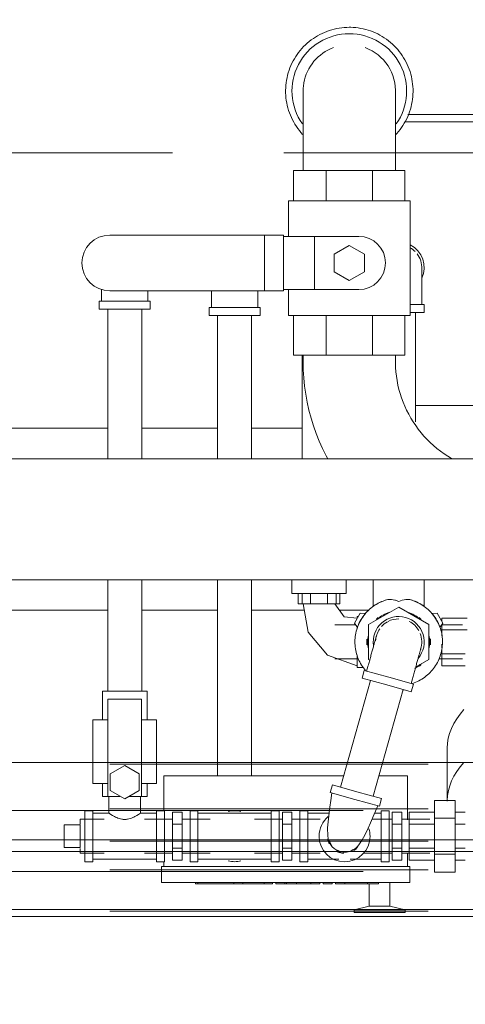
# Model space of a CAD drawing. Header units: centimetres. Extents: x -996 to 7161, y -1849 to 2591.
# Tile 21 of 49: x 1754 to 1782, y -302 to -241. Entities that reach past the tile are written whole.
import ezdxf

# ---------------------------------------------------------------- set-up
doc = ezdxf.new("R2010")
doc.units = ezdxf.units.CM
doc.header["$LTSCALE"] = 0.1
doc.header["$MEASUREMENT"] = 0
doc.linetypes.add('Krawędzie ukryte', pattern=[270, 200, -70])
doc.linetypes.add('Przerywana podwójnie', pattern=[1093.611073, 529.166651, -211.666656, 141.111112, -211.666656])
for name, color, linetype in [('2_instalacje pompownia.ISTN', 7, 'Continuous'), ('2_stropy.K_IR', 7, 'Continuous'), ('3_opisy.K_IR', 7, 'Continuous'), ('3_pompownia.K_IR', 7, 'Continuous'), ('5_opisy.K_IR', 7, 'Continuous')]:
    doc.layers.add(name, color=color, linetype=linetype)
doc.dimstyles.new('GENERATED_STYLE__5', dxfattribs={"dimtxt": 0.18, "dimasz": 18.24, "dimexe": 0.18, "dimexo": 0.0625, "dimgap": 0.09, "dimtad": 0, "dimtih": 1, "dimtoh": 1, "dimdec": 4, "dimzin": 0, "dimdsep": 46, "dimcen": 0.09, "dimadec": 0, "dimazin": 0, "dimtfac": 1, "dimtdec": 4, "dimtmove": 0, "dimatfit": 3, "dimldrblk": 'ARROWHEAD_5', "dimfxl": 1, "dimtolj": 1, "dimtzin": 0, "dimarcsym": 0})

# ---------------------------------------------------------------- blocks, each defined once
blk = doc.blocks.new('Strop_12_1', base_point=(1602.634, -306.858))
at = {"layer": '2_stropy.K_IR', "linetype": 'Continuous', "lineweight": 0, "true_color": 0x00c600}
h = blk.add_hatch(dxfattribs=at)
h.set_pattern_fill('Podwójny_szraf_1_4_0001', color=92, style=0, pattern_type=2)
h.set_pattern_definition([(45, (0, 0), (-45.962, 45.962), []), (45, (-9.19, 9.19), (-45.962, 45.962), [])])
h.paths.add_polyline_path([(1602.634, -306.858), (1832.634, -306.858), (1832.634, -221.858), (1602.634, -221.858)])
h.paths.add_polyline_path([(1612.634, -231.858), (1822.634, -231.858), (1822.634, -296.858), (1612.634, -296.858)], flags=0)
at = {"layer": '2_stropy.K_IR', "color": 7, "linetype": 'Continuous', "lineweight": 9, "flags": 128}
blk.add_lwpolyline([(1612.634, -231.858), (1822.634, -231.858), (1822.634, -296.858), (1612.634, -296.858)], close=True, dxfattribs=at)
blk = doc.blocks.new('Rura 22[12]_1', base_point=(2103.697, -301.923))
at = {"layer": '2_instalacje pompownia.ISTN', "color": 252, "linetype": 'Przerywana podwójnie', "lineweight": 15}
blk.add_line((1293.697, -296.423), (2103.697, -296.423), dxfattribs=at)
at = {"layer": '2_instalacje pompownia.ISTN', "color": 252, "linetype": 'Krawędzie ukryte', "lineweight": 15}
blk.add_line((2103.697, -296.523), (1293.697, -296.523), dxfattribs=at)
blk = doc.blocks.new('Rura 22[16]_1', base_point=(2103.697, -293.044))
at = {"layer": '2_instalacje pompownia.ISTN', "color": 252, "linetype": 'Przerywana podwójnie', "lineweight": 15}
for p, q in [((1293.697, -292.044), (2103.697, -292.044)), ((2103.697, -294.044), (1293.697, -294.044))]:
    blk.add_line(p, q, dxfattribs=at)
at = {"layer": '2_instalacje pompownia.ISTN', "color": 252, "linetype": 'Krawędzie ukryte', "lineweight": 15}
for p, q in [((2103.697, -292.144), (1293.697, -292.144)), ((2103.697, -293.944), (1293.697, -293.944))]:
    blk.add_line(p, q, dxfattribs=at)
blk = doc.blocks.new('Rura 22[17]_1', base_point=(2103.697, -288.704))
at = {"layer": '2_instalacje pompownia.ISTN', "color": 252, "linetype": 'Przerywana podwójnie', "lineweight": 15}
for p, q in [((1293.697, -287.204), (2103.697, -287.204)), ((2103.697, -290.204), (1293.697, -290.204))]:
    blk.add_line(p, q, dxfattribs=at)
at = {"layer": '2_instalacje pompownia.ISTN', "color": 252, "linetype": 'Krawędzie ukryte', "lineweight": 15}
for p, q in [((2103.697, -287.304), (1293.697, -287.304)), ((2103.697, -290.104), (1293.697, -290.104))]:
    blk.add_line(p, q, dxfattribs=at)
blk = doc.blocks.new('ARROWHEAD_5')
at = {"linetype": 'Continuous', "lineweight": 0}
blk.add_hatch(color=0, dxfattribs=at).paths.add_polyline_path([(-1, 0.2679), (0, 0), (-1, -0.2679)])
at = {"color": 0, "linetype": 'Continuous', "lineweight": 0}
blk.add_line((0, 0), (-1, 0), dxfattribs=at)

msp = doc.modelspace()

# ---------------------------------------------------------------- linework, layer by layer
at = {"layer": '3_opisy.K_IR', "color": 252, "linetype": 'Krawędzie ukryte', "lineweight": 15}
msp.add_lwpolyline([(3518.634, -248.912), (858.634, -248.912)], dxfattribs=at)
at = {"layer": '3_pompownia.K_IR', "color": 7, "linetype": 'Continuous', "lineweight": 0}
for p, q in [((1787.403, -246.498), (1778.405, -246.498)), ((1778.258, -246.968), (1787.277, -246.968)), ((1771.838, -248.425), (1771.838, -250.025)), ((1777.638, -250.025), (1777.638, -248.425)), ((1771.243, -250.025), (1773.291, -250.025)), ((1771.243, -251.925), (1771.243, -250.025)), ((1773.291, -250.025), (1776.186, -250.025)), ((1773.291, -250.025), (1773.291, -251.925)), ((1776.186, -250.025), (1778.233, -250.025)), ((1776.186, -250.025), (1776.186, -251.925)), ((1778.233, -250.025), (1778.233, -251.925)), ((1770.928, -251.925), (1770.928, -254.155)), ((1771.213, -251.925), (1770.928, -251.925)), ((1773.278, -251.925), (1771.224, -251.925)), ((1776.184, -251.925), (1773.293, -251.925)), ((1778.548, -251.925), (1776.199, -251.925)), ((1778.548, -259.125), (1778.548, -251.925)), ((1759.698, -254.075), (1769.403, -254.075)), ((1769.403, -254.075), (1770.612, -254.075)), ((1769.403, -254.075), (1769.403, -257.575)), ((1770.612, -254.075), (1770.612, -257.575)), ((1770.612, -254.155), (1772.558, -254.155)), ((1775.337, -254.155), (1772.558, -254.155)), ((1772.558, -254.155), (1772.558, -257.495)), ((1774.738, -254.728), (1773.788, -255.276)), ((1775.688, -255.276), (1774.738, -254.728)), ((1773.788, -255.276), (1773.788, -256.373)), ((1775.688, -256.373), (1775.688, -255.276)), ((1773.788, -256.373), (1774.738, -256.922)), ((1774.738, -256.922), (1775.688, -256.373)), ((1769.403, -257.575), (1759.698, -257.575)), ((1770.612, -257.575), (1769.403, -257.575)), ((1772.558, -257.495), (1770.612, -257.495)), ((1770.928, -257.495), (1770.928, -259.125)), ((1772.558, -257.495), (1775.337, -257.495)), ((1759.038, -258.225), (1759.038, -258.725)), ((1760.638, -258.225), (1759.038, -258.225)), ((1759.188, -257.925), (1759.188, -258.225)), ((1762.238, -258.225), (1760.638, -258.225)), ((1762.088, -258.225), (1762.088, -257.925)), ((1762.238, -258.725), (1762.238, -258.225)), ((1766.088, -258.325), (1766.088, -258.625)), ((1768.988, -258.625), (1768.988, -258.325)), ((1779.438, -258.425), (1778.552, -258.425)), ((1779.288, -258.425), (1779.288, -258.125)), ((1779.438, -258.925), (1779.438, -258.425)), ((1759.038, -258.725), (1760.638, -258.725)), ((1759.573, -258.725), (1759.573, -268.124)), ((1760.638, -258.725), (1762.238, -258.725)), ((1761.703, -268.124), (1761.703, -258.725)), ((1765.938, -258.625), (1765.938, -259.125)), ((1767.538, -258.625), (1765.938, -258.625)), ((1769.138, -258.625), (1767.538, -258.625)), ((1769.138, -259.125), (1769.138, -258.625)), ((1778.549, -258.925), (1779.438, -258.925)), ((1778.903, -265.799), (1778.903, -258.925)), ((1765.938, -259.125), (1767.538, -259.125)), ((1766.473, -259.125), (1766.473, -268.124)), ((1767.538, -259.125), (1769.138, -259.125)), ((1768.603, -268.124), (1768.603, -259.125)), ((1770.928, -259.125), (1771.213, -259.125)), ((1771.224, -259.125), (1773.278, -259.125)), ((1771.243, -261.625), (1771.243, -259.125)), ((1773.291, -259.125), (1773.291, -261.625)), ((1773.293, -259.125), (1776.184, -259.125)), ((1776.186, -259.125), (1776.186, -261.625)), ((1776.199, -259.125), (1778.548, -259.125)), ((1778.233, -259.125), (1778.233, -261.625)), ((1773.291, -261.625), (1771.243, -261.625)), ((1771.773, -261.625), (1771.773, -268.124)), ((1771.838, -261.625), (1771.838, -262.025)), ((1776.186, -261.625), (1773.291, -261.625)), ((1778.233, -261.625), (1776.186, -261.625)), ((1777.638, -262.025), (1777.638, -261.625)), ((1782.528, -264.774), (1778.903, -264.774)), ((1759.585, -266.209), (1740.707, -266.209)), ((1766.473, -266.209), (1761.692, -266.209)), ((1771.773, -266.209), (1768.595, -266.209)), ((1846.858, -268.124), (1737.303, -268.124)), ((1737.303, -275.734), (1846.858, -275.734)), ((1759.573, -275.734), (1759.573, -282.725)), ((1761.703, -282.725), (1761.703, -275.734)), ((1766.473, -275.734), (1766.473, -288.025)), ((1768.603, -288.025), (1768.603, -275.734)), ((1771.132, -275.734), (1771.132, -276.59)), ((1774.545, -276.59), (1774.545, -275.734)), ((1776.238, -275.734), (1776.238, -277.387)), ((1779.438, -277.387), (1779.438, -275.734)), ((1771.132, -276.59), (1774.545, -276.59)), ((1771.529, -277.225), (1771.529, -276.59)), ((1771.768, -276.59), (1771.768, -277.225)), ((1772.297, -277.225), (1772.297, -276.59)), ((1773.376, -276.59), (1773.376, -277.225)), ((1773.908, -277.225), (1773.908, -276.59)), ((1774.148, -277.225), (1774.148, -276.59)), ((1772.297, -277.225), (1771.529, -277.225)), ((1773.376, -277.225), (1772.297, -277.225)), ((1774.148, -277.225), (1773.376, -277.225)), ((1777.838, -277.431), (1775.938, -278.528)), ((1779.738, -278.528), (1777.838, -277.431)), ((1740.707, -277.639), (1759.573, -277.639)), ((1761.703, -277.639), (1766.473, -277.639)), ((1768.603, -277.639), (1771.911, -277.639)), ((1774.137, -277.639), (1775.977, -277.639)), ((1775.42, -277.813), (1775.06, -278.437)), ((1775.271, -278.025), (1775.238, -278.025)), ((1775.238, -278.025), (1775.238, -278.079)), ((1775.75, -277.842), (1775.42, -277.813)), ((1780.256, -277.813), (1779.926, -277.842)), ((1780.616, -278.437), (1780.256, -277.813)), ((1780.538, -278.301), (1780.538, -278.124)), ((1780.538, -278.124), (1782.138, -278.124)), ((1775.142, -278.555), (1773.838, -278.555)), ((1775.06, -278.437), (1775.25, -278.708)), ((1775.238, -278.687), (1775.238, -278.798)), ((1775.271, -278.72), (1775.25, -278.708)), ((1775.938, -278.528), (1775.938, -280.722)), ((1779.738, -280.722), (1779.738, -278.528)), ((1780.426, -278.708), (1780.616, -278.437)), ((1781.838, -278.555), (1780.534, -278.555)), ((1780.538, -278.874), (1780.538, -278.548)), ((1780.538, -279.248), (1780.538, -278.874)), ((1780.538, -278.874), (1782.138, -278.874)), ((1780.538, -279.997), (1780.538, -279.754)), ((1780.538, -280.375), (1780.538, -280.058)), ((1773.838, -280.695), (1775.271, -280.695)), ((1775.238, -280.425), (1775.238, -281.225)), ((1775.938, -280.722), (1776.036, -280.778)), ((1778.885, -281.215), (1779.738, -280.722)), ((1780.357, -280.695), (1781.838, -280.695)), ((1780.538, -281.126), (1780.538, -280.375)), ((1780.538, -280.375), (1782.02, -280.375)), ((1775.238, -281.225), (1775.627, -281.225)), ((1775.905, -281.162), (1775.824, -281.451)), ((1782.02, -281.126), (1780.538, -281.126)), ((1775.68, -281.411), (1775.545, -281.893)), ((1775.545, -281.893), (1777.087, -282.322)), ((1777.221, -281.84), (1775.68, -281.411)), ((1778.762, -282.27), (1777.221, -281.84)), ((1778.618, -282.23), (1778.698, -281.941)), ((1776.061, -282.036), (1774.191, -288.745)), ((1777.087, -282.322), (1778.628, -282.752)), ((1778.628, -282.752), (1778.762, -282.27)), ((1759.238, -282.725), (1762.038, -282.725)), ((1759.238, -282.725), (1759.238, -284.525)), ((1762.038, -284.525), (1762.038, -282.725)), ((1776.243, -289.317), (1778.113, -282.608)), ((1778.108, -282.625), (1778.177, -282.625)), ((1759.588, -289.325), (1759.588, -283.225)), ((1759.588, -283.225), (1761.688, -283.225)), ((1761.688, -283.225), (1761.688, -289.325)), ((1758.638, -284.525), (1759.588, -284.525)), ((1758.638, -284.525), (1758.638, -288.525)), ((1761.688, -284.525), (1762.638, -284.525)), ((1762.638, -284.525), (1762.638, -288.525)), ((1780.888, -286.301), (1780.888, -289.618)), ((1760.638, -287.375), (1759.729, -287.9)), ((1761.548, -287.9), (1760.638, -287.375)), ((1759.729, -287.9), (1759.729, -288.95)), ((1761.548, -288.95), (1761.548, -287.9)), ((1763.088, -290.225), (1763.088, -288.025)), ((1774.392, -288.025), (1763.088, -288.025)), ((1778.388, -288.025), (1776.603, -288.025)), ((1778.388, -288.025), (1778.388, -290.788)), ((1759.588, -288.525), (1758.638, -288.525)), ((1759.238, -288.525), (1759.238, -289.325)), ((1762.638, -288.525), (1761.688, -288.525)), ((1762.038, -289.325), (1762.038, -288.525)), ((1773.676, -288.602), (1773.541, -289.083)), ((1775.217, -289.031), (1773.676, -288.602)), ((1759.588, -289.325), (1759.238, -289.325)), ((1759.588, -289.325), (1760.334, -289.325)), ((1759.638, -289.325), (1759.638, -290.375)), ((1759.729, -288.95), (1760.638, -289.475)), ((1760.638, -289.475), (1761.548, -288.95)), ((1760.898, -289.325), (1761.688, -289.325)), ((1761.638, -290.375), (1761.638, -289.325)), ((1762.038, -289.325), (1761.688, -289.325)), ((1773.541, -289.083), (1775.083, -289.513)), ((1776.758, -289.461), (1775.217, -289.031)), ((1775.083, -289.513), (1776.624, -289.942)), ((1776.624, -289.942), (1776.758, -289.461)), ((1780.088, -290.699), (1780.088, -289.573)), ((1780.088, -289.573), (1781.388, -289.573)), ((1781.388, -289.573), (1781.388, -290.699)), ((1758.638, -290.225), (1758.138, -290.225)), ((1758.138, -293.425), (1758.138, -290.225)), ((1758.638, -293.425), (1758.638, -290.225)), ((1759.638, -290.375), (1758.638, -290.375)), ((1762.638, -290.375), (1761.638, -290.375)), ((1763.138, -290.225), (1762.638, -290.225)), ((1762.638, -293.425), (1762.638, -290.225)), ((1763.138, -293.425), (1763.138, -290.225)), ((1763.638, -291.074), (1763.638, -290.324)), ((1764.238, -290.324), (1763.638, -290.324)), ((1764.238, -290.324), (1764.238, -291.074)), ((1765.238, -290.225), (1764.738, -290.225)), ((1764.738, -290.225), (1764.738, -291.825)), ((1765.238, -290.225), (1765.238, -291.825)), ((1769.838, -290.375), (1765.238, -290.375)), ((1770.338, -290.225), (1769.838, -290.225)), ((1769.838, -290.225), (1769.838, -291.825)), ((1770.338, -290.225), (1770.338, -291.825)), ((1770.538, -291.074), (1770.538, -290.324)), ((1771.138, -290.324), (1770.538, -290.324)), ((1771.138, -290.324), (1771.138, -291.074)), ((1772.138, -290.225), (1771.638, -290.225)), ((1771.638, -290.225), (1771.638, -291.825)), ((1772.138, -290.225), (1772.138, -291.825)), ((1773.474, -290.375), (1772.138, -290.375)), ((1776.738, -290.375), (1776.331, -290.375)), ((1777.238, -290.225), (1776.738, -290.225)), ((1776.738, -290.225), (1776.738, -291.825)), ((1777.238, -290.225), (1777.238, -291.825)), ((1777.438, -291.074), (1777.438, -290.324)), ((1778.038, -290.324), (1777.438, -290.324)), ((1778.038, -290.324), (1778.038, -291.074)), ((1778.488, -291.074), (1778.488, -290.324)), ((1778.488, -290.324), (1780.088, -290.324)), ((1781.388, -290.324), (1782.02, -290.324)), ((1756.838, -292.532), (1756.838, -291.118)), ((1756.838, -291.118), (1757.838, -291.118)), ((1759.338, -290.76), (1757.838, -290.76)), ((1757.838, -290.76), (1757.838, -291.059)), ((1757.838, -291.118), (1757.838, -291.205)), ((1757.838, -291.136), (1757.838, -291.825)), ((1763.638, -290.76), (1761.875, -290.76)), ((1763.638, -292.576), (1763.638, -291.074)), ((1763.638, -291.074), (1764.238, -291.074)), ((1766.002, -290.76), (1764.238, -290.76)), ((1764.238, -291.074), (1764.238, -292.576)), ((1770.538, -290.76), (1768.775, -290.76)), ((1770.538, -292.576), (1770.538, -291.074)), ((1770.538, -291.074), (1771.138, -291.074)), ((1772.902, -290.76), (1771.138, -290.76)), ((1771.138, -291.074), (1771.138, -292.576)), ((1777.438, -290.76), (1776.162, -290.76)), ((1777.438, -292.576), (1777.438, -291.074)), ((1777.438, -291.074), (1778.038, -291.074)), ((1779.802, -290.76), (1778.038, -290.76)), ((1778.038, -291.074), (1778.038, -292.576)), ((1778.488, -292.575), (1778.488, -291.074)), ((1778.488, -291.074), (1780.088, -291.074)), ((1780.088, -292.951), (1780.088, -290.699)), ((1780.088, -290.699), (1781.388, -290.699)), ((1781.388, -290.699), (1781.388, -292.951)), ((1781.388, -291.074), (1782.02, -291.074)), ((1757.838, -291.825), (1757.838, -292.504)), ((1764.738, -291.825), (1764.738, -293.425)), ((1765.238, -291.825), (1765.238, -293.425)), ((1769.838, -291.825), (1769.838, -293.425)), ((1770.338, -291.825), (1770.338, -293.425)), ((1771.638, -291.825), (1771.638, -293.425)), ((1772.138, -291.825), (1772.138, -293.425)), ((1776.738, -291.825), (1776.738, -293.425)), ((1777.238, -291.825), (1777.238, -293.425)), ((1757.838, -292.434), (1757.838, -292.532)), ((2038.109, -292.789), (1521.102, -292.789)), ((1757.838, -292.532), (1756.838, -292.532)), ((1757.838, -292.591), (1757.838, -292.89)), ((1757.838, -292.89), (1759.338, -292.89)), ((1761.875, -292.89), (1763.638, -292.89)), ((1763.638, -293.326), (1763.638, -292.576)), ((1763.638, -292.576), (1764.238, -292.576)), ((1764.238, -292.576), (1764.238, -293.326)), ((1764.238, -292.89), (1766.002, -292.89)), ((1768.775, -292.89), (1770.538, -292.89)), ((1770.538, -293.326), (1770.538, -292.576)), ((1770.538, -292.576), (1771.138, -292.576)), ((1771.138, -292.576), (1771.138, -293.326)), ((1771.138, -292.89), (1772.902, -292.89)), ((1775.675, -292.89), (1777.438, -292.89)), ((1777.438, -293.326), (1777.438, -292.576)), ((1777.438, -292.576), (1778.038, -292.576)), ((1778.038, -292.576), (1778.038, -293.326)), ((1778.038, -292.89), (1779.802, -292.89)), ((1778.388, -292.862), (1778.388, -293.725)), ((1778.488, -293.326), (1778.488, -292.575)), ((1778.488, -292.575), (1780.088, -292.575)), ((1780.088, -294.077), (1780.088, -292.951)), ((1780.088, -292.951), (1781.388, -292.951)), ((1781.388, -292.575), (1782.02, -292.575)), ((1781.388, -292.951), (1781.388, -294.077)), ((1758.138, -293.425), (1758.638, -293.425)), ((1758.638, -293.275), (1762.638, -293.275)), ((1762.638, -293.425), (1763.138, -293.425)), ((1763.088, -293.725), (1763.088, -293.425)), ((1763.638, -293.326), (1764.238, -293.326)), ((1764.738, -293.425), (1765.238, -293.425)), ((1765.238, -293.275), (1769.838, -293.275)), ((1769.838, -293.425), (1770.338, -293.425)), ((1770.538, -293.326), (1771.138, -293.326)), ((1771.638, -293.425), (1772.138, -293.425)), ((1772.138, -293.275), (1774.076, -293.275)), ((1774.801, -293.275), (1776.738, -293.275)), ((1776.738, -293.425), (1777.238, -293.425)), ((1777.438, -293.326), (1778.038, -293.326)), ((1780.088, -293.326), (1778.488, -293.326)), ((1782.02, -293.326), (1781.388, -293.326)), ((1762.938, -294.725), (1762.938, -293.725)), ((1778.538, -293.725), (1762.938, -293.725)), ((1778.538, -293.725), (1778.538, -294.725)), ((1781.388, -294.077), (1780.088, -294.077)), ((1762.938, -294.725), (1778.538, -294.725)), ((1765.081, -294.725), (1765.081, -294.825)), ((1765.223, -294.825), (1765.081, -294.825)), ((1765.223, -294.725), (1765.223, -294.825)), ((1767.493, -294.725), (1767.493, -294.825)), ((1768.047, -294.825), (1767.493, -294.825)), ((1768.047, -294.725), (1768.047, -294.825)), ((1769.393, -294.825), (1768.047, -294.825)), ((1769.393, -294.725), (1769.393, -294.825)), ((1769.906, -294.825), (1769.393, -294.825)), ((1769.906, -294.725), (1769.906, -294.825)), ((1770.119, -294.725), (1770.119, -294.825)), ((1770.687, -294.825), (1770.119, -294.825)), ((1770.687, -294.825), (1770.687, -294.725)), ((1770.788, -294.825), (1770.687, -294.825)), ((1770.788, -294.725), (1770.788, -294.825)), ((1771.427, -294.825), (1770.788, -294.825)), ((1771.427, -294.725), (1771.427, -294.825)), ((1772.319, -294.825), (1771.427, -294.825)), ((1772.319, -294.725), (1772.319, -294.825)), ((1772.887, -294.825), (1772.319, -294.825)), ((1772.887, -294.725), (1772.887, -294.825)), ((1773.1, -294.725), (1773.1, -294.825)), ((1773.667, -294.825), (1773.1, -294.825)), ((1773.667, -294.725), (1773.667, -294.825)), ((1773.88, -294.725), (1773.88, -294.825)), ((1774.448, -294.825), (1773.88, -294.825)), ((1774.448, -294.725), (1774.448, -294.825)), ((1775.886, -294.825), (1774.448, -294.825)), ((1775.886, -294.725), (1775.886, -294.825)), ((1776.577, -294.825), (1775.886, -294.825)), ((1775.988, -294.825), (1775.988, -296.21)), ((1776.577, -294.725), (1776.577, -294.825)), ((1777.288, -296.21), (1777.288, -294.725)), ((1775.988, -296.21), (1775.038, -296.447)), ((1775.038, -296.447), (1775.038, -296.625)), ((1776.638, -296.447), (1775.038, -296.447)), ((1776.638, -296.625), (1775.038, -296.625)), ((1775.988, -296.21), (1776.638, -296.21)), ((1776.638, -296.21), (1777.288, -296.21)), ((1778.238, -296.447), (1776.638, -296.447)), ((1778.238, -296.625), (1776.638, -296.625)), ((1778.238, -296.447), (1777.288, -296.21)), ((1778.238, -296.625), (1778.238, -296.447))]:
    msp.add_line(p, q, dxfattribs=at)
at = {"layer": '3_pompownia.K_IR', "color": 7, "linetype": 'Continuous', "lineweight": 0, "flags": 128}
for points in [[(1774.738, -241.025), (1774.578, -241.028), (1774.419, -241.038), (1774.26, -241.054), (1774.101, -241.076), (1773.944, -241.105), (1773.788, -241.14), (1773.633, -241.181), (1773.48, -241.228), (1773.329, -241.281), (1773.181, -241.341), (1773.035, -241.406), (1772.891, -241.477), (1772.751, -241.554), (1772.614, -241.636), (1772.48, -241.724), (1772.35, -241.816), (1772.223, -241.915), (1772.101, -242.018), (1771.983, -242.126), (1771.869, -242.238), (1771.76, -242.355), (1771.655, -242.476), (1771.556, -242.602), (1771.462, -242.731), (1771.373, -242.864), (1771.289, -243), (1771.211, -243.14), (1771.138, -243.282), (1771.071, -243.428), (1771.01, -243.575), (1770.955, -243.726), (1770.906, -243.878), (1770.864, -244.032), (1770.827, -244.188), (1770.797, -244.345), (1770.773, -244.503), (1770.755, -244.662), (1770.744, -244.822), (1770.739, -244.982), (1770.74, -245.142), (1770.748, -245.301), (1770.762, -245.461), (1770.783, -245.619), (1770.81, -245.777), (1770.843, -245.934), (1770.882, -246.089), (1770.928, -246.242), (1770.98, -246.393), (1771.038, -246.543), (1771.101, -246.689), (1771.171, -246.834), (1771.246, -246.975), (1771.327, -247.113), (1771.413, -247.248), (1771.504, -247.379), (1771.601, -247.506), (1771.703, -247.63), (1771.809, -247.749)], [(1777.637, -247.78), (1777.717, -247.695), (1777.821, -247.573), (1777.921, -247.448), (1778.015, -247.319), (1778.104, -247.186), (1778.188, -247.05), (1778.266, -246.91), (1778.339, -246.768), (1778.406, -246.622), (1778.467, -246.474), (1778.522, -246.324), (1778.57, -246.172), (1778.613, -246.018), (1778.65, -245.862), (1778.68, -245.705), (1778.704, -245.547), (1778.722, -245.388), (1778.733, -245.228), (1778.738, -245.068), (1778.737, -244.908), (1778.729, -244.748), (1778.715, -244.589), (1778.694, -244.43), (1778.667, -244.273), (1778.634, -244.116), (1778.594, -243.961), (1778.549, -243.808), (1778.497, -243.656), (1778.439, -243.507), (1778.376, -243.36), (1778.306, -243.216), (1778.231, -243.075), (1778.15, -242.937), (1778.064, -242.802), (1777.972, -242.671), (1777.876, -242.543), (1777.774, -242.42), (1777.667, -242.301), (1777.556, -242.186), (1777.44, -242.075), (1777.32, -241.97), (1777.196, -241.869), (1777.068, -241.773), (1776.936, -241.683), (1776.8, -241.597), (1776.662, -241.518), (1776.52, -241.443), (1776.375, -241.375), (1776.228, -241.313), (1776.078, -241.256), (1775.927, -241.205), (1775.773, -241.161), (1775.618, -241.123), (1775.461, -241.091), (1775.303, -241.065), (1775.144, -241.045), (1774.985, -241.032), (1774.825, -241.026), (1774.738, -241.025)], [(1771.838, -245.025), (1771.838, -245.028), (1771.838, -245.036), (1771.838, -245.049), (1771.838, -245.068), (1771.838, -245.093), (1771.838, -245.122), (1771.838, -245.157), (1771.838, -245.197), (1771.838, -245.243), (1771.838, -245.293), (1771.838, -245.349), (1771.838, -245.409), (1771.838, -245.474), (1771.838, -245.544), (1771.838, -245.619), (1771.838, -245.698), (1771.838, -245.781), (1771.838, -245.869), (1771.838, -245.96), (1771.838, -246.056), (1771.838, -246.155), (1771.838, -246.259), (1771.838, -246.365), (1771.838, -246.475), (1771.838, -246.588), (1771.838, -246.704), (1771.838, -246.822), (1771.838, -246.944), (1771.838, -247.067), (1771.838, -247.193), (1771.838, -247.321), (1771.838, -247.45), (1771.838, -247.581), (1771.838, -247.713), (1771.838, -247.847), (1771.838, -247.981), (1771.838, -248.117), (1771.838, -248.252), (1771.838, -248.388), (1771.838, -248.425)], [(1777.638, -248.425), (1777.638, -248.289), (1777.638, -248.153), (1777.638, -248.018), (1777.638, -247.883), (1777.638, -247.749), (1777.638, -247.617), (1777.638, -247.485), (1777.638, -247.355), (1777.638, -247.227), (1777.638, -247.101), (1777.638, -246.977), (1777.638, -246.855), (1777.638, -246.735), (1777.638, -246.619), (1777.638, -246.505), (1777.638, -246.394), (1777.638, -246.287), (1777.638, -246.183), (1777.638, -246.083), (1777.638, -245.986), (1777.638, -245.893), (1777.638, -245.804), (1777.638, -245.72), (1777.638, -245.64), (1777.638, -245.564), (1777.638, -245.493), (1777.638, -245.426), (1777.638, -245.365), (1777.638, -245.308), (1777.638, -245.256), (1777.638, -245.209), (1777.638, -245.168), (1777.638, -245.131), (1777.638, -245.1), (1777.638, -245.074), (1777.638, -245.054), (1777.638, -245.039), (1777.638, -245.029), (1777.638, -245.025)], [(1779.288, -258.125), (1779.288, -258.045), (1779.288, -257.965), (1779.288, -257.885), (1779.288, -257.806), (1779.288, -257.728), (1779.288, -257.649), (1779.288, -257.572), (1779.288, -257.496), (1779.288, -257.42), (1779.288, -257.346), (1779.288, -257.273), (1779.288, -257.201), (1779.288, -257.131), (1779.288, -257.062), (1779.288, -256.996), (1779.288, -256.93), (1779.288, -256.867), (1779.288, -256.806), (1779.288, -256.747), (1779.288, -256.69), (1779.288, -256.636), (1779.288, -256.583), (1779.288, -256.534), (1779.288, -256.486), (1779.288, -256.442), (1779.288, -256.4), (1779.288, -256.361), (1779.288, -256.325), (1779.288, -256.291), (1779.288, -256.261), (1779.288, -256.233), (1779.288, -256.209), (1779.288, -256.187), (1779.288, -256.169), (1779.288, -256.154), (1779.288, -256.142), (1779.288, -256.133), (1779.288, -256.127), (1779.288, -256.125)], [(1759.188, -257.506), (1759.188, -257.585), (1759.188, -257.664), (1759.188, -257.744), (1759.188, -257.823), (1759.188, -257.903), (1759.188, -257.925)], [(1762.088, -257.925), (1762.088, -257.845), (1762.088, -257.765), (1762.088, -257.685), (1762.088, -257.606)], [(1766.088, -257.6), (1766.088, -257.675), (1766.088, -257.751), (1766.088, -257.829), (1766.088, -257.906), (1766.088, -257.985), (1766.088, -258.064), (1766.088, -258.144), (1766.088, -258.223), (1766.088, -258.303), (1766.088, -258.325)], [(1768.988, -258.325), (1768.988, -258.245), (1768.988, -258.165), (1768.988, -258.085), (1768.988, -258.006), (1768.988, -257.928), (1768.988, -257.849), (1768.988, -257.772), (1768.988, -257.696), (1768.988, -257.62)], [(1771.838, -262.025), (1771.849, -262.537), (1771.879, -263.048), (1771.93, -263.557), (1772.002, -264.064), (1772.094, -264.568), (1772.205, -265.067), (1772.337, -265.562), (1772.488, -266.051), (1772.659, -266.534), (1772.849, -267.009), (1773.058, -267.477), (1773.285, -267.936), (1773.388, -268.124)], [(1781.16, -268.1), (1780.92, -267.956), (1780.686, -267.802), (1780.458, -267.64), (1780.237, -267.468), (1780.023, -267.288), (1779.816, -267.099), (1779.617, -266.902), (1779.426, -266.697), (1779.243, -266.485), (1779.069, -266.266), (1778.904, -266.04), (1778.748, -265.807), (1778.602, -265.568), (1778.465, -265.324), (1778.338, -265.075), (1778.221, -264.82), (1778.114, -264.561), (1778.018, -264.298), (1777.932, -264.032), (1777.857, -263.762), (1777.793, -263.49), (1777.74, -263.215), (1777.698, -262.938), (1777.667, -262.66), (1777.647, -262.38), (1777.639, -262.1), (1777.638, -262.025)], [(1777.064, -276.986), (1776.959, -277.019), (1776.855, -277.057), (1776.753, -277.098), (1776.653, -277.143), (1776.555, -277.193), (1776.459, -277.246), (1776.365, -277.303), (1776.273, -277.364), (1776.184, -277.428), (1776.097, -277.496), (1776.014, -277.567), (1775.933, -277.642), (1775.855, -277.72), (1775.78, -277.801), (1775.709, -277.884), (1775.641, -277.971), (1775.577, -278.06), (1775.516, -278.152), (1775.459, -278.246), (1775.406, -278.342), (1775.357, -278.44), (1775.311, -278.541), (1775.27, -278.643), (1775.233, -278.746), (1775.2, -278.851), (1775.171, -278.957), (1775.146, -279.064), (1775.126, -279.172), (1775.11, -279.281), (1775.098, -279.391), (1775.091, -279.5), (1775.088, -279.61), (1775.09, -279.72), (1775.096, -279.83), (1775.106, -279.94), (1775.121, -280.049), (1775.14, -280.157), (1775.164, -280.264), (1775.192, -280.371), (1775.223, -280.476), (1775.26, -280.58), (1775.3, -280.682), (1775.344, -280.783), (1775.393, -280.882), (1775.445, -280.979), (1775.501, -281.073), (1775.561, -281.166), (1775.624, -281.256), (1775.691, -281.343), (1775.761, -281.427)], [(1777.064, -276.986), (1776.698, -277.123), (1776.549, -277.196), (1776.426, -277.265), (1776.376, -277.296), (1776.332, -277.324), (1776.269, -277.367), (1776.251, -277.379), (1776.241, -277.386), (1776.247, -277.382)], [(1776.993, -277.008), (1777.159, -276.96)], [(1777.838, -277.075), (1777.67, -277.021), (1777.628, -277.01), (1777.586, -277), (1777.5, -276.982), (1777.387, -276.965), (1777.276, -276.959), (1777.167, -276.965), (1777.064, -276.986)], [(1778.613, -276.986), (1778.536, -276.969), (1778.496, -276.964), (1778.456, -276.96), (1778.415, -276.959), (1778.373, -276.96), (1778.289, -276.965), (1778.176, -276.982), (1778.063, -277.006), (1777.95, -277.038), (1777.838, -277.075)], [(1778.518, -276.96), (1778.68, -277.007)], [(1778.703, -282.235), (1778.807, -282.199), (1778.909, -282.158), (1779.01, -282.113), (1779.108, -282.064), (1779.205, -282.011), (1779.299, -281.955), (1779.391, -281.895), (1779.481, -281.831), (1779.568, -281.763), (1779.652, -281.692), (1779.733, -281.618), (1779.811, -281.541), (1779.886, -281.46), (1779.958, -281.377), (1780.026, -281.291), (1780.091, -281.202), (1780.152, -281.111), (1780.21, -281.017), (1780.264, -280.921), (1780.314, -280.823), (1780.36, -280.723), (1780.402, -280.621), (1780.439, -280.518), (1780.473, -280.413), (1780.502, -280.307), (1780.528, -280.2), (1780.548, -280.092), (1780.565, -279.984), (1780.577, -279.874), (1780.585, -279.764), (1780.588, -279.655), (1780.587, -279.545), (1780.582, -279.435), (1780.572, -279.325), (1780.558, -279.216), (1780.539, -279.108), (1780.516, -279), (1780.489, -278.893), (1780.458, -278.788), (1780.422, -278.684), (1780.383, -278.581), (1780.339, -278.48), (1780.291, -278.381), (1780.24, -278.284), (1780.184, -278.189), (1780.125, -278.097), (1780.062, -278.006), (1779.995, -277.919), (1779.925, -277.834), (1779.852, -277.752), (1779.776, -277.673), (1779.696, -277.597), (1779.613, -277.524), (1779.528, -277.455), (1779.44, -277.389), (1779.349, -277.327), (1779.256, -277.268), (1779.161, -277.214), (1779.063, -277.163), (1778.964, -277.116), (1778.862, -277.073), (1778.76, -277.034), (1778.655, -276.999), (1778.613, -276.986)], [(1779.43, -277.382), (1779.437, -277.387), (1779.434, -277.385), (1779.418, -277.374), (1779.389, -277.353), (1779.345, -277.324), (1779.289, -277.288), (1779.223, -277.249), (1779.056, -277.159), (1778.613, -276.986)], [(1771.838, -277.225), (1772.15, -279.008), (1773.372, -280.458), (1775.238, -281.125)], [(1775.238, -281.125), (1773.372, -280.458), (1772.15, -279.008), (1771.838, -277.225)], [(1775.238, -278.125), (1774.425, -278.038), (1773.838, -277.225)], [(1773.838, -277.225), (1774.425, -278.038), (1775.238, -278.125)], [(1776.641, -277.149), (1776.763, -277.094), (1776.799, -277.079)], [(1775.763, -277.85), (1775.75, -277.842)], [(1779.926, -277.842), (1779.913, -277.85)], [(1775.25, -278.708), (1775.27, -278.719)], [(1780.413, -278.716), (1780.426, -278.708)], [(1776.442, -279.236), (1776.441, -279.237), (1776.44, -279.242), (1776.438, -279.249), (1776.435, -279.26), (1776.431, -279.274), (1776.426, -279.291), (1776.421, -279.311), (1776.414, -279.333), (1776.407, -279.359), (1776.399, -279.388), (1776.39, -279.419), (1776.381, -279.453), (1776.371, -279.49), (1776.36, -279.53), (1776.348, -279.572), (1776.335, -279.617), (1776.322, -279.664), (1776.308, -279.714), (1776.294, -279.766), (1776.279, -279.82), (1776.263, -279.876), (1776.247, -279.935), (1776.23, -279.995), (1776.213, -280.057), (1776.195, -280.121), (1776.177, -280.187), (1776.158, -280.254), (1776.139, -280.323), (1776.119, -280.393), (1776.099, -280.464), (1776.079, -280.536), (1776.059, -280.61), (1776.038, -280.684), (1776.017, -280.759), (1775.996, -280.835), (1775.975, -280.911), (1775.953, -280.988), (1775.932, -281.064), (1775.911, -281.141), (1775.905, -281.162)], [(1778.698, -281.941), (1778.72, -281.864), (1778.741, -281.787), (1778.763, -281.71), (1778.784, -281.634), (1778.805, -281.558), (1778.826, -281.483), (1778.847, -281.408), (1778.867, -281.335), (1778.887, -281.262), (1778.907, -281.19), (1778.927, -281.12), (1778.946, -281.051), (1778.965, -280.983), (1778.983, -280.917), (1779.001, -280.853), (1779.019, -280.79), (1779.036, -280.729), (1779.052, -280.67), (1779.068, -280.613), (1779.083, -280.559), (1779.098, -280.506), (1779.112, -280.456), (1779.125, -280.408), (1779.138, -280.362), (1779.15, -280.32), (1779.161, -280.279), (1779.172, -280.242), (1779.182, -280.207), (1779.19, -280.174), (1779.199, -280.145), (1779.206, -280.119), (1779.213, -280.095), (1779.218, -280.074), (1779.223, -280.057), (1779.227, -280.042), (1779.231, -280.031), (1779.233, -280.022), (1779.234, -280.017), (1779.235, -280.014)], [(1773.638, -289.11), (1773.571, -289.587), (1773.514, -290), (1773.468, -290.35), (1773.403, -290.916), (1773.374, -291.291), (1773.381, -291.804), (1773.408, -291.97), (1773.457, -292.136), (1773.539, -292.313), (1773.666, -292.489), (1773.78, -292.599), (1773.974, -292.727), (1774.166, -292.802)], [(1774.166, -292.802), (1774.366, -292.837), (1774.57, -292.833), (1774.768, -292.789), (1774.955, -292.708), (1775.123, -292.595), (1775.272, -292.453), (1775.527, -292.095), (1775.724, -291.727), (1775.919, -291.316), (1776.07, -290.979), (1776.305, -290.437), (1776.528, -289.916)], [(1761.638, -290.375), (1761.62, -290.386), (1761.575, -290.418), (1761.5, -290.467), (1761.4, -290.528), (1761.281, -290.594), (1761.214, -290.628), (1761.143, -290.66), (1761.067, -290.69), (1760.987, -290.718), (1760.818, -290.76), (1760.775, -290.765), (1760.73, -290.77), (1760.639, -290.773), (1760.547, -290.77), (1760.502, -290.765), (1760.459, -290.76), (1760.29, -290.718), (1760.21, -290.69), (1760.134, -290.66), (1760.063, -290.628), (1759.996, -290.594), (1759.877, -290.528), (1759.702, -290.418), (1759.657, -290.386), (1759.638, -290.375)], [(1773.473, -292.086), (1773.528, -292.238), (1773.614, -292.39)], [(1773.857, -292.638), (1774.17, -292.788)], [(1774.17, -292.788), (1774.515, -292.822)], [(1774.852, -292.735), (1774.989, -292.66)], [(1765.993, -294.825), (1765.223, -294.825)], [(1767.493, -294.825), (1765.993, -294.825)], [(1767.401, -294.825), (1767.493, -294.825)]]:
    msp.add_lwpolyline(points, dxfattribs=at)
at = {"layer": '3_pompownia.K_IR', "color": 7, "linetype": 'Continuous', "lineweight": 0}
for centre, radius, start, end in [((1774.738, -245.025), 3.6, 90, 215.09218), ((1774.738, -245.025), 3.6, 324.90782, 90), ((1774.738, -245.025), 2.9, 110, 170), ((1774.738, -245.025), 2.9, 356.18243, 70), ((1774.738, -245.025), 2.9, 170.11066, 183.5858), ((1759.698, -255.825), 1.75, 90, 270), ((1775.337, -255.825), 1.67, 270, 90), ((1777.838, -256.125), 1.6, 335.48518, 63.49841), ((1777.838, -256.125), 1.45, 45, 60), ((1777.838, -256.125), 1.45, 357.33907, 37.38693), ((1777.838, -279.625), 2.75, 139.50719, 160.49281), ((1777.838, -279.625), 1.6, 74.42746, 188.3995), ((1777.838, -279.625), 2, 130.11753, 135), ((1777.838, -279.625), 1.95, 106.99718, 133.00282), ((1777.838, -279.625), 1.45, 89.42746, 117.49679), ((1777.838, -279.625), 1.6, 319.91263, 74.42746), ((1777.838, -279.625), 1.95, 46.99718, 73.00282), ((1777.838, -279.625), 2, 45, 49.90719), ((1777.838, -279.625), 2.75, 19.50719, 40.49281), ((1777.838, -279.625), 1.45, 145.14897, 177.60234), ((1777.838, -279.625), 1.45, 119.42746, 138.22399), ((1777.838, -279.625), 1.45, 29.42746, 62.73227), ((1777.838, -279.625), 2, 174.83005, 185.42387), ((1777.838, -279.625), 1.95, 166.99718, 193.00282), ((1777.838, -279.625), 1.45, 341.76653, 21.81438), ((1777.838, -279.625), 1.95, 346.99718, 13.00282), ((1777.838, -279.625), 2, 354.83005, 5.42387), ((1777.838, -279.625), 1.95, 301.46194, 313.00282), ((1777.838, -279.625), 2, 310.11753, 315), ((1767.538, -291.825), 1.6, 75.59629, 104.40371), ((1774.438, -291.825), 1.6, 129.48172, 180), ((1774.438, -291.825), 1.6, 180, 0), ((1774.438, -291.825), 1.6, 0, 16.83504), ((1774.438, -291.825), 1.07, 188.74579, 206.86402), ((1774.438, -291.825), 1.07, 241.78884, 254.42746), ((1774.438, -291.825), 1.07, 254.42746, 267.22307), ((1774.438, -291.825), 1.07, 303.26257, 319.22761), ((1767.538, -291.825), 1.6, 255.59629, 284.40371)]:
    msp.add_arc(centre, radius, start, end, dxfattribs=at)
for centre, end_param in [((1792.738, -286.301), 6.283185), ((1792.738, -289.618), 6.27551)]:
    msp.add_ellipse(centre, major_axis=(-11.85, 0), ratio=0.5, start_param=5.860518, end_param=end_param, dxfattribs=at)

# ---------------------------------------------------------------- block references
at = {"layer": '2_instalacje pompownia.ISTN', "color": 252, "linetype": 'Przerywana podwójnie', "lineweight": 0}
for name, p in [('Rura 22[17]_1', (2103.697, -288.704)), ('Rura 22[16]_1', (2103.697, -293.044)), ('Rura 22[12]_1', (2103.697, -301.923))]:
    msp.add_blockref(name, p, dxfattribs=at)
at = {"layer": '2_stropy.K_IR', "color": 7, "linetype": 'Continuous', "lineweight": 9}
msp.add_blockref('Strop_12_1', (1602.634, -306.858), dxfattribs=at)

# ---------------------------------------------------------------- leaders
at = {"layer": '5_opisy.K_IR', "color": 7, "linetype": 'Continuous', "lineweight": 0, "annotation_type": 0, "has_hookline": 1, "hookline_direction": 1}
for points, text_width in [([(1888.73, -248.858), (1888.73, -90.01), (1864.283, -90.01)], 406.53), ([(1862.813, -293.912), (1805.617, -179.557), (1781.17, -179.557)], 175.446)]:
    msp.add_leader(points, dimstyle='GENERATED_STYLE__5', dxfattribs=dict(at, text_width=text_width))

doc.saveas('drawing.dxf')
